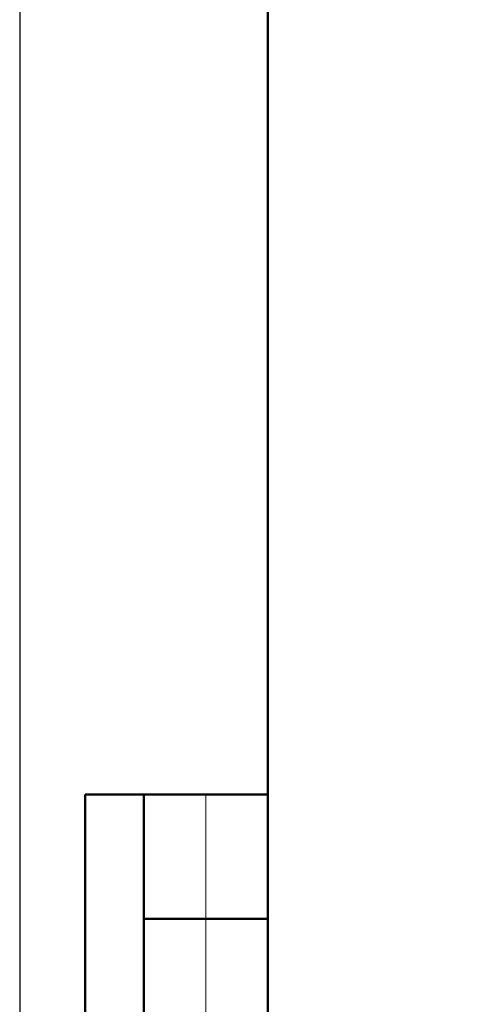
# Model space of a CAD drawing. Header units: millimetres. Extents: x -5 to 21000, y 0 to 14850.
# Tile 7 of 26: x 0 to 1836, y 6905 to 10869. Entities that reach past the tile are written whole.
import ezdxf

# ---------------------------------------------------------------- set-up
doc = ezdxf.new("R2010")
doc.units = ezdxf.units.MM
doc.layers.add('Standard', color=7, linetype='Continuous', lineweight=25)

msp = doc.modelspace()

# ---------------------------------------------------------------- linework, layer by layer
at = {"layer": 'Standard', "color": 7, "linetype": 'Continuous', "lineweight": 25, "transparency": 33554687}
msp.add_line((1000, 14600), (1000, 529.1), dxfattribs=at)
at = {"layer": 'Standard', "color": 7, "linetype": 'Continuous', "lineweight": 50, "transparency": 33554687}
for p, q in [((3.1, 7750), (0, 7750)), ((1000, 7750), (263.4, 7750)), ((263.4, 7750), (263.4, 4500)), ((263.4, 7750), (263.4, 4500)), ((500, 7750), (500, 4500)), ((1000, 7250), (500, 7250))]:
    msp.add_line(p, q, dxfattribs=at)
at = {"layer": 'Standard', "color": 7, "linetype": 'Continuous', "lineweight": 13, "transparency": 33554687}
msp.add_line((750, 7750), (750, 4500), dxfattribs=at)
at = {"layer": 'Standard', "color": 7, "linetype": 'Continuous', "lineweight": 25, "transparency": 33554687}
msp.add_lwpolyline([(0, 0), (21000, 0), (21000, 14850), (0, 14850), (0, 0)], close=True, dxfattribs=at)
at = {"layer": 'Standard', "color": 7, "linetype": 'Continuous', "lineweight": 50, "transparency": 33554687}
msp.add_lwpolyline([(1000, 14600), (20750, 14600), (20750, 250), (1000, 250), (1000, 14600)], close=True, dxfattribs=at)

doc.saveas('drawing.dxf')
